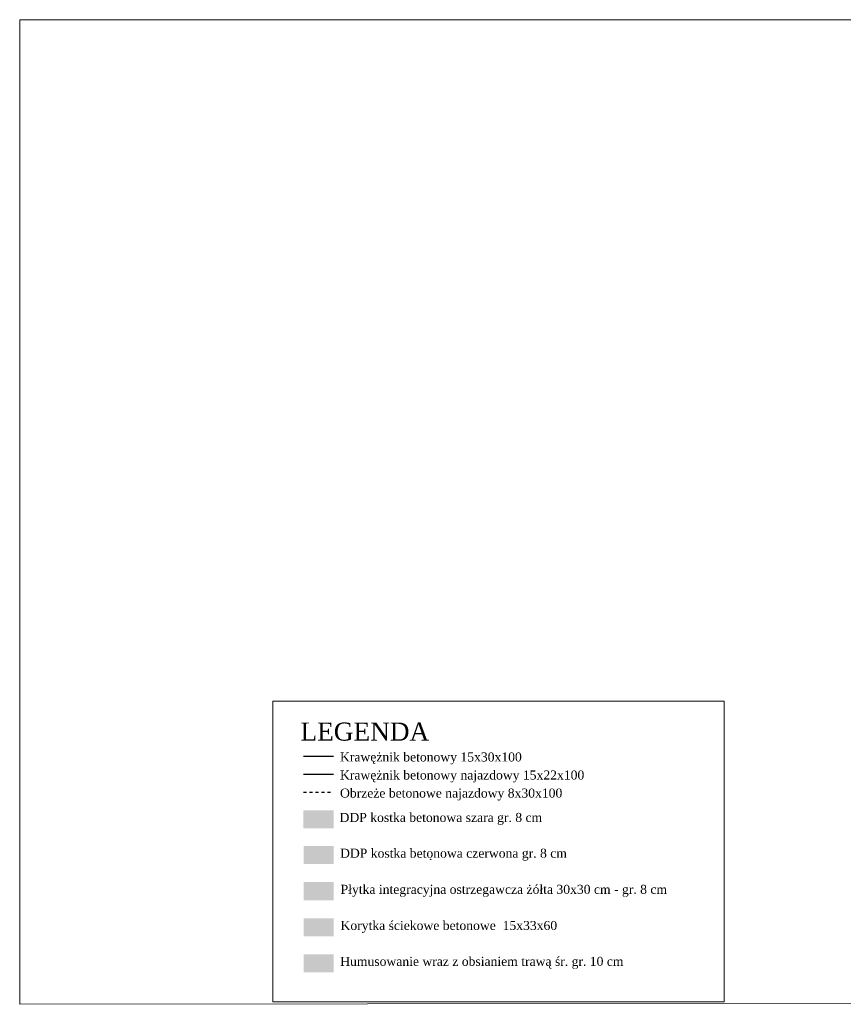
# Model space of a CAD drawing. Extents: x 7583285 to 7585126, y 6019995 to 6020809.
# Tile 1 of 54: x 7583677 to 7583951, y 6019995 to 6020322. Entities that reach past the tile are written whole.
import ezdxf

# ---------------------------------------------------------------- set-up
doc = ezdxf.new("R2010")
doc.units = 0
doc.header["$MEASUREMENT"] = 0
doc.linetypes.add('3', pattern=[1, 0.5, -0.5])
doc.layers.get('0').update_dxf_attribs({"linetype": 'CONTINUOUS', "lineweight": 5})
for name, color, linetype, lineweight in [('0 Krawężnik ', 1, 'CONTINUOUS', 30), ('0 Krawężnik najazdowy', 6, 'CONTINUOUS', 30), ('0 obrzeże', 51, '3', 30)]:
    doc.layers.add(name, color=color, linetype=linetype, lineweight=lineweight)
doc.layers.add('Punkty', color=7, linetype='CONTINUOUS')

# ---------------------------------------------------------------- blocks, each defined once
blk = doc.blocks.new('GRO')
at = {"linetype": 'Continuous'}
blk.add_circle((0, 0), 0.045, dxfattribs=at)

msp = doc.modelspace()

# ---------------------------------------------------------------- hatches: boundary and pattern name
at = {"lineweight": 30}
h = msp.add_hatch(color=256, dxfattribs=at)
h.dxf.hatch_style = 1
h.set_gradient(color1=(173, 173, 173), color2=(143, 143, 143), one_color=1, tint=0.47)
h.paths.add_polyline_path([(7583771.68, 6020053.23), (7583771.68, 6020059.23), (7583781.68, 6020059.23), (7583781.68, 6020053.23)])
h = msp.add_hatch(color=256, dxfattribs=at)
h.dxf.hatch_style = 1
h.set_gradient(color1=(204, 102, 102), color2=(155, 77, 77), one_color=1, tint=0.47)
h.paths.add_polyline_path([(7583771.7, 6020041.33), (7583771.7, 6020047.33), (7583781.7, 6020047.33), (7583781.7, 6020041.33)])
h = msp.add_hatch(color=256, dxfattribs=at)
h.dxf.hatch_style = 1
h.set_gradient(color1=(255, 255, 127), color2=(239, 239, 119), one_color=1, tint=0.47)
h.paths.add_polyline_path([(7583771.76, 6020029.33), (7583771.76, 6020035.33), (7583781.76, 6020035.33), (7583781.76, 6020029.33)])
h = msp.add_hatch(color=256, dxfattribs=at)
h.dxf.hatch_style = 1
h.set_gradient(color1=(255, 191, 127), color2=(239, 179, 119), one_color=1, tint=0.47)
h.paths.add_polyline_path([(7583771.76, 6020023.33), (7583771.76, 6020017.33), (7583781.76, 6020017.33), (7583781.76, 6020023.33)])
h = msp.add_hatch(color=256, dxfattribs=at)
h.dxf.hatch_style = 1
h.set_gradient(color1=(191, 255, 127), color2=(179, 239, 119), one_color=1, tint=0.47)
h.paths.add_polyline_path([(7583771.76, 6020011.33), (7583771.76, 6020005.33), (7583781.76, 6020005.33), (7583781.76, 6020011.33)])

# ---------------------------------------------------------------- linework, layer by layer
at = {"lineweight": 9}
for points in [[(7583677.39, 6020321.96), (7584139.39, 6020321.96), (7584139.39, 6019995.26), (7583677.4, 6019994.74), (7583677.4, 6020321.96)], [(7583761.5, 6020095.53), (7583911.5, 6020095.53), (7583911.5, 6019995.53), (7583761.5, 6019995.53), (7583761.5, 6020095.53)]]:
    msp.add_lwpolyline(points, dxfattribs=at)
at = {"layer": '0 Krawężnik ', "lineweight": 30}
msp.add_line((7583771.68, 6020077.23), (7583781.68, 6020077.23), dxfattribs=at)
at = {"layer": '0 Krawężnik najazdowy', "lineweight": 30}
msp.add_line((7583771.68, 6020071.23), (7583781.68, 6020071.23), dxfattribs=at)
at = {"layer": '0 obrzeże', "lineweight": 30, "ltscale": 2}
msp.add_line((7583771.68, 6020065.23), (7583781.68, 6020065.23), dxfattribs=at)

# ---------------------------------------------------------------- block references
at = {"layer": 'Punkty'}
msp.add_blockref('GRO', (7583813.92, 6020042.9), dxfattribs=at)

# ---------------------------------------------------------------- texts
at = {"lineweight": 30, "attachment_point": 1}
for s, insert, char_height, width in [('\\fPalatino Linotype|b0|i0|c0|p0;LEGENDA', (7583770.68, 6020088.37), 6, 37.2453), ('\\fPalatino Linotype|b0|i0|c0|p0;Krawężnik betonowy 15x30x100', (7583783.82, 6020078.44), 3, 70.6003), ('\\fPalatino Linotype|b0|i0|c0|p0;Krawężnik betonowy najazdowy 15x22x100', (7583783.82, 6020072.44), 3, 85.5171), ('\\fPalatino Linotype|b0|i0|c0|p0;Obrzeże betonowe najazdowy 8x30x100', (7583783.82, 6020066.44), 3, 85.5171), ('\\fPalatino Linotype|b0|i0|c0|p0;DDP kostka betonowa szara gr. 8 cm', (7583783.67, 6020058.34), 3, 85.5171), ('\\fPalatino Linotype|b0|i0|c0|p0;DDP kostka betonowa czerwona gr. 8 cm', (7583783.84, 6020046.46), 3, 85.5171), ('\\fPalatino Linotype|b0|i0|c0|p0;Płytka integracyjna ostrzegawcza żółta 30x30 cm - gr. 8 cm', (7583784.02, 6020034.45), 3, 115.0307), ('\\fPalatino Linotype|b0|i0|c0|p0;Korytka ściekowe betonowe  15x33x60', (7583783.99, 6020022.44), 3, 85.5171), ('\\fPalatino Linotype|b0|i0|c0|p0;Humusowanie wraz z obsianiem trawą śr. gr. 10 cm', (7583783.89, 6020010.51), 3, 101.6913)]:
    msp.add_mtext(s, dxfattribs=dict(at, insert=insert, char_height=char_height, width=width))

doc.saveas('drawing.dxf')
